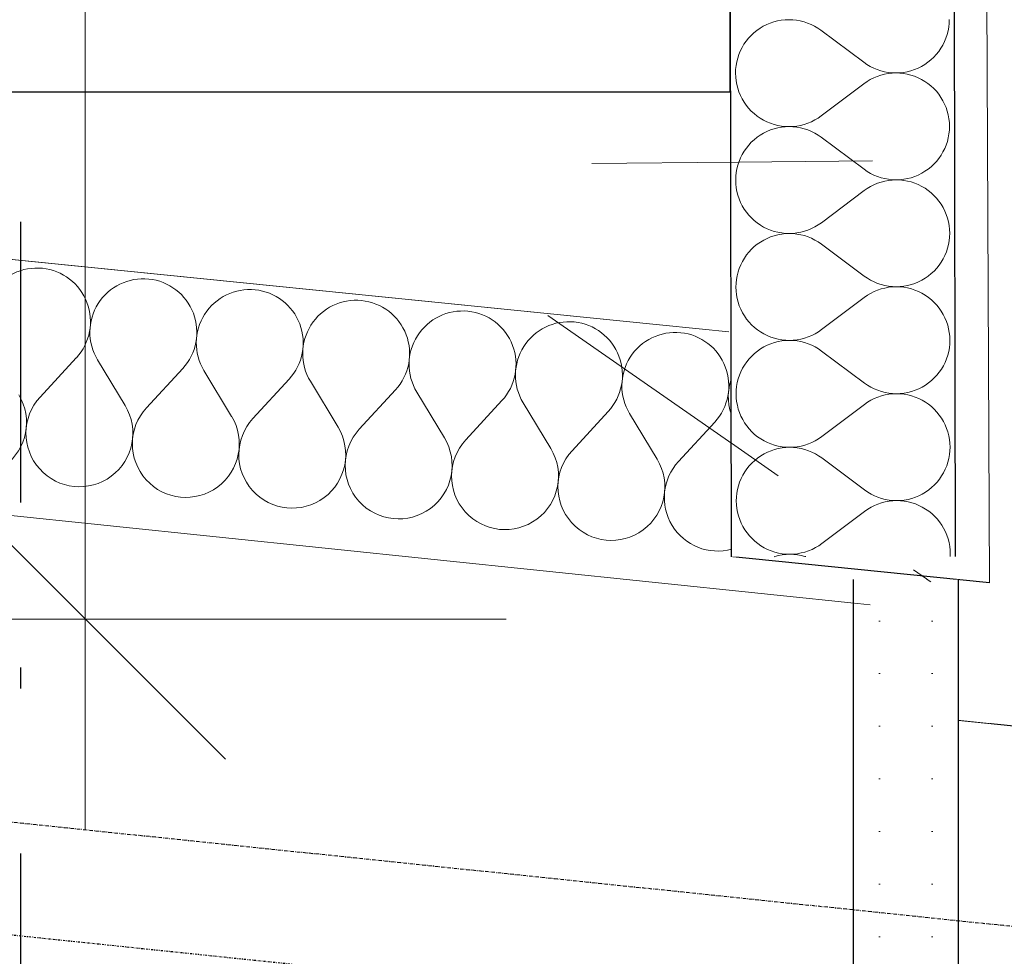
# Model space of a CAD drawing. Header units: millimetres. Extents: x -23738 to 4435, y -2716 to 20653.
# Tile 84 of 160: x -11638 to -10936, y 8799 to 9466. Entities that reach past the tile are written whole.
import ezdxf

# ---------------------------------------------------------------- set-up
doc = ezdxf.new("R2010")
doc.units = ezdxf.units.MM
doc.header["$MEASUREMENT"] = 0
for name, pattern in [('Wipeout_Contour', [1000, 0, -1000]), ('Čerchovaná', [450, 200, -117.5, 15, -117.5]), ('Čerchovaná M', [4.5, 2.5, -0.85, 0.3, -0.85]), ('Čerchovaná S', [3.5, 1.5, -0.85, 0.3, -0.85])]:
    doc.linetypes.add(name, pattern=pattern)
for name, color, linetype in [('9._POHLED ZÁPADNÍ_2_2D prvky - obecné', 7, 'Continuous'), ('9._POHLED ZÁPADNÍ_2_Konstrukce - krov', 7, 'Continuous'), ('9._POHLED ZÁPADNÍ_2_Konstrukce - nosné', 7, 'Continuous'), ('9._POHLED ZÁPADNÍ_2_Kóty - SP', 7, 'Continuous'), ('9._POHLED ZÁPADNÍ_2_Nové_Konstrukce - krov', 7, 'Continuous'), ('9._POHLED ZÁPADNÍ_2_Nové_Konstrukce - nosné', 7, 'Continuous'), ('9._POHLED ZÁPADNÍ_2_Nové_Výplně - Povrchové', 7, 'Continuous'), ('9._POHLED ZÁPADNÍ_2_Nové_Výplně – Řezové', 7, 'Continuous'), ('9._POHLED ZÁPADNÍ_2_Nové_VÝTAH VAR 1', 7, 'Continuous'), ('9._POHLED ZÁPADNÍ_2_Výplně - Povrchové', 7, 'Continuous'), ('9._POHLED ZÁPADNÍ_2_VÝTAH VAR 1', 7, 'Continuous')]:
    doc.layers.add(name, color=color, linetype=linetype)

# ---------------------------------------------------------------- blocks, each defined once
blk = doc.blocks.new('*X20', base_point=(-24533.14, -6254.22))
at = {"layer": '9._POHLED ZÁPADNÍ_2_Nové_Výplně – Řezové', "color": 21, "linetype": 'Continuous', "lineweight": 20, "true_color": 0xffaaaa}
for p, q in [((-11623.12, 9197.15), (-11597.32, 9225.18)), ((-11562.47, 9191.04), (-11582.16, 9223.65)), ((-11547.31, 9189.51), (-11521.51, 9217.53)), ((-11486.67, 9183.39), (-11506.35, 9216)), ((-11471.51, 9181.86), (-11445.71, 9209.89)), ((-11410.86, 9175.74), (-11430.54, 9208.36)), ((-11395.7, 9174.21), (-11369.9, 9202.24)), ((-11335.06, 9168.09), (-11354.74, 9200.71)), ((-11319.89, 9166.56), (-11294.09, 9194.59)), ((-11259.25, 9160.44), (-11278.93, 9193.06)), ((-11244.09, 9158.91), (-11218.29, 9186.94)), ((-11183.44, 9152.8), (-11203.13, 9185.41)), ((-11168.28, 9151.27), (-11142.48, 9179.29)), ((-11122.16, 9169.21), (-11127.32, 9177.76))]:
    blk.add_line(p, q, dxfattribs=at)
for centre, start, end in [((-11625.34, 9250.98), 84.23896, 211.10886), ((-11625.34, 9250.98), 317.36907, 84.23896), ((-11549.54, 9243.33), 84.23896, 211.10886), ((-11549.54, 9243.33), 317.36907, 84.23896), ((-11473.73, 9235.69), 84.23896, 211.10886), ((-11473.73, 9235.69), 317.36907, 84.23896), ((-11397.93, 9228.04), 84.23896, 211.10886), ((-11397.93, 9228.04), 317.36907, 84.23896), ((-11322.12, 9220.39), 84.23896, 211.10886), ((-11322.12, 9220.39), 317.36907, 84.23896), ((-11246.32, 9212.74), 84.23896, 211.10886), ((-11246.32, 9212.74), 317.36907, 84.23896), ((-11170.51, 9205.09), 84.23896, 211.10886), ((-11170.51, 9205.09), 317.36907, 84.23896), ((-11094.7, 9197.45), 124.22283, 211.10886), ((-11670.9, 9179), 137.36907, 31.10886), ((-11595.09, 9171.35), 137.36907, 31.10886), ((-11519.28, 9163.71), 137.36907, 31.10886), ((-11443.48, 9156.06), 137.36907, 31.10886), ((-11367.67, 9148.41), 137.36907, 31.10886), ((-11291.87, 9140.76), 137.36907, 31.10886), ((-11216.06, 9133.11), 137.36907, 31.10886), ((-11140.26, 9125.47), 137.36907, 285.1813)]:
    blk.add_arc(centre, 38.1, start, end, dxfattribs=at)
blk = doc.blocks.new('*X21', base_point=(-24533.14, -6254.22))
at = {"layer": '9._POHLED ZÁPADNÍ_2_Nové_Výplně – Řezové', "color": 21, "linetype": 'Continuous', "lineweight": 20, "true_color": 0xffaaaa}
for p, q in [((-11100.31, 9464.51), (-11102.89, 9463.65)), ((-11097.67, 9465.19), (-11100.31, 9464.51)), ((-11095, 9465.68), (-11097.67, 9465.19)), ((-11092.29, 9465.97), (-11095, 9465.68)), ((-11089.57, 9466.07), (-11092.29, 9465.97)), ((-11086.85, 9465.98), (-11089.57, 9466.07)), ((-11084.15, 9465.69), (-11086.85, 9465.98)), ((-11081.47, 9465.21), (-11084.15, 9465.69)), ((-11078.83, 9464.54), (-11081.47, 9465.21)), ((-11076.25, 9463.68), (-11078.83, 9464.54)), ((-10975.4, 9463.55), (-10975.31, 9466.27)), ((-11112.4, 9458.44), (-11114.52, 9456.73)), ((-11110.17, 9459.99), (-11112.4, 9458.44)), ((-11107.83, 9461.39), (-11110.17, 9459.99)), ((-11105.4, 9462.61), (-11107.83, 9461.39)), ((-11102.89, 9463.65), (-11105.4, 9462.61)), ((-11073.74, 9462.64), (-11076.25, 9463.68)), ((-11071.3, 9461.43), (-11073.74, 9462.64)), ((-11068.96, 9460.04), (-11071.3, 9461.43)), ((-11066.73, 9458.49), (-11068.96, 9460.04)), ((-11036.21, 9435.69), (-11066.73, 9458.49)), ((-10976.84, 9455.53), (-10976.17, 9458.17)), ((-10976.17, 9458.17), (-10975.69, 9460.85)), ((-10975.69, 9460.85), (-10975.4, 9463.55)), ((-11120.06, 9450.76), (-11121.61, 9448.52)), ((-11118.36, 9452.88), (-11120.06, 9450.76)), ((-11116.51, 9454.87), (-11118.36, 9452.88)), ((-11114.52, 9456.73), (-11116.51, 9454.87)), ((-10979.94, 9448), (-10978.73, 9450.44)), ((-10978.73, 9450.44), (-10977.69, 9452.95)), ((-10977.69, 9452.95), (-10976.84, 9455.53)), ((-11124.21, 9443.74), (-11125.24, 9441.23)), ((-11122.99, 9446.18), (-11124.21, 9443.74)), ((-11121.61, 9448.52), (-11122.99, 9446.18)), ((-10984.58, 9441.3), (-10982.87, 9443.42)), ((-10982.87, 9443.42), (-10981.33, 9445.66)), ((-10981.33, 9445.66), (-10979.94, 9448)), ((-11126.77, 9436.01), (-11127.25, 9433.33)), ((-11126.1, 9438.65), (-11126.77, 9436.01)), ((-11125.24, 9441.23), (-11126.1, 9438.65)), ((-10990.53, 9435.74), (-10988.42, 9437.45)), ((-10988.42, 9437.45), (-10986.43, 9439.31)), ((-10986.43, 9439.31), (-10984.58, 9441.3)), ((-11127.53, 9430.63), (-11127.62, 9427.91)), ((-11127.25, 9433.33), (-11127.53, 9430.63)), ((-11036.21, 9435.69), (-11033.97, 9434.14)), ((-11033.97, 9434.14), (-11031.63, 9432.75)), ((-11031.63, 9432.75), (-11029.2, 9431.54)), ((-11029.2, 9431.54), (-11026.68, 9430.5)), ((-11026.68, 9430.5), (-11024.1, 9429.64)), ((-11024.1, 9429.64), (-11021.46, 9428.97)), ((-11021.46, 9428.97), (-11018.79, 9428.49)), ((-11007.94, 9428.5), (-11005.26, 9428.99)), ((-11005.26, 9428.99), (-11002.63, 9429.67)), ((-11002.63, 9429.67), (-11000.05, 9430.53)), ((-11000.05, 9430.53), (-10997.54, 9431.57)), ((-10997.54, 9431.57), (-10995.1, 9432.79)), ((-10995.1, 9432.79), (-10992.77, 9434.19)), ((-10992.77, 9434.19), (-10990.53, 9435.74)), ((-11127.62, 9427.91), (-11127.52, 9425.19)), ((-11127.52, 9425.19), (-11127.23, 9422.48)), ((-11127.23, 9422.48), (-11126.74, 9419.81)), ((-11033.95, 9422.01), (-11036.18, 9420.45)), ((-11031.62, 9423.4), (-11033.95, 9422.01)), ((-11029.19, 9424.63), (-11031.62, 9423.4)), ((-11026.68, 9425.67), (-11029.19, 9424.63)), ((-11024.1, 9426.54), (-11026.68, 9425.67)), ((-11021.46, 9427.22), (-11024.1, 9426.54)), ((-11018.79, 9427.71), (-11021.46, 9427.22)), ((-11018.79, 9428.49), (-11016.08, 9428.2)), ((-11016.08, 9428.01), (-11018.79, 9427.71)), ((-11016.08, 9428.2), (-11013.36, 9428.11)), ((-11013.36, 9428.11), (-11016.08, 9428.01)), ((-11013.36, 9428.11), (-11010.64, 9428.21)), ((-11010.64, 9428.02), (-11013.36, 9428.11)), ((-11010.64, 9428.21), (-11007.94, 9428.5)), ((-11007.94, 9427.74), (-11010.64, 9428.02)), ((-11005.26, 9427.26), (-11007.94, 9427.74)), ((-11002.62, 9426.59), (-11005.26, 9427.26)), ((-11000.04, 9425.74), (-11002.62, 9426.59)), ((-10997.52, 9424.7), (-11000.04, 9425.74)), ((-10995.09, 9423.49), (-10997.52, 9424.7)), ((-10992.74, 9422.11), (-10995.09, 9423.49)), ((-10990.51, 9420.56), (-10992.74, 9422.11)), ((-11126.74, 9419.81), (-11126.06, 9417.17)), ((-11126.06, 9417.17), (-11125.2, 9414.59)), ((-11036.18, 9420.45), (-11066.62, 9397.54)), ((-10988.38, 9418.86), (-10990.51, 9420.56)), ((-10986.39, 9417.01), (-10988.38, 9418.86)), ((-10984.53, 9415.02), (-10986.39, 9417.01)), ((-10982.82, 9412.91), (-10984.53, 9415.02)), ((-11125.2, 9414.59), (-11124.15, 9412.08)), ((-11124.15, 9412.08), (-11122.93, 9409.65)), ((-11122.93, 9409.65), (-11121.54, 9407.31)), ((-10981.26, 9410.67), (-10982.82, 9412.91)), ((-10979.87, 9408.34), (-10981.26, 9410.67)), ((-10978.65, 9405.91), (-10979.87, 9408.34)), ((-11121.54, 9407.31), (-11119.98, 9405.08)), ((-11119.98, 9405.08), (-11118.27, 9402.97)), ((-11118.27, 9402.97), (-11116.41, 9400.98)), ((-11116.41, 9400.98), (-11114.41, 9399.13)), ((-10977.6, 9403.4), (-10978.65, 9405.91)), ((-10976.74, 9400.82), (-10977.6, 9403.4)), ((-10976.06, 9398.18), (-10976.74, 9400.82)), ((-11114.41, 9399.13), (-11112.29, 9397.43)), ((-11112.29, 9397.43), (-11110.05, 9395.88)), ((-11110.05, 9395.88), (-11107.71, 9394.5)), ((-11107.71, 9394.5), (-11105.28, 9393.29)), ((-11073.61, 9393.36), (-11071.18, 9394.59)), ((-11071.18, 9394.59), (-11068.85, 9395.98)), ((-11068.85, 9395.98), (-11066.62, 9397.54)), ((-10975.57, 9395.51), (-10976.06, 9398.18)), ((-10975.28, 9392.8), (-10975.57, 9395.51)), ((-11105.28, 9393.29), (-11102.76, 9392.25)), ((-11102.75, 9387.46), (-11105.26, 9386.42)), ((-11102.76, 9392.25), (-11100.18, 9391.4)), ((-11100.17, 9388.32), (-11102.75, 9387.46)), ((-11100.18, 9391.4), (-11097.54, 9390.73)), ((-11097.54, 9389), (-11100.17, 9388.32)), ((-11097.54, 9390.73), (-11094.86, 9390.25)), ((-11094.86, 9389.49), (-11097.54, 9389)), ((-11094.86, 9390.25), (-11092.16, 9389.97)), ((-11092.16, 9389.78), (-11094.86, 9389.49)), ((-11092.16, 9389.97), (-11089.44, 9389.88)), ((-11089.44, 9389.88), (-11092.16, 9389.78)), ((-11089.44, 9389.88), (-11086.72, 9389.98)), ((-11086.72, 9389.79), (-11089.44, 9389.88)), ((-11086.72, 9389.98), (-11084.01, 9390.28)), ((-11084.01, 9389.5), (-11086.72, 9389.79)), ((-11084.01, 9390.28), (-11081.34, 9390.77)), ((-11081.33, 9389.02), (-11084.01, 9389.5)), ((-11081.34, 9390.77), (-11078.7, 9391.45)), ((-11078.7, 9388.35), (-11081.33, 9389.02)), ((-11078.7, 9391.45), (-11076.12, 9392.32)), ((-11076.12, 9387.49), (-11078.7, 9388.35)), ((-11076.12, 9392.32), (-11073.61, 9393.36)), ((-11073.6, 9386.45), (-11076.12, 9387.49)), ((-10975.55, 9384.66), (-10975.27, 9387.36)), ((-10975.18, 9390.08), (-10975.28, 9392.8)), ((-10975.27, 9387.36), (-10975.18, 9390.08)), ((-11114.38, 9380.54), (-11116.37, 9378.68)), ((-11112.27, 9382.25), (-11114.38, 9380.54)), ((-11110.03, 9383.8), (-11112.27, 9382.25)), ((-11107.7, 9385.2), (-11110.03, 9383.8)), ((-11105.26, 9386.42), (-11107.7, 9385.2)), ((-11071.17, 9385.24), (-11073.6, 9386.45)), ((-11068.83, 9383.85), (-11071.17, 9385.24)), ((-11066.59, 9382.3), (-11068.83, 9383.85)), ((-11036.07, 9359.5), (-11066.59, 9382.3)), ((-10976.7, 9379.34), (-10976.03, 9381.98)), ((-10976.03, 9381.98), (-10975.55, 9384.66)), ((-11119.92, 9374.57), (-11121.47, 9372.33)), ((-11118.22, 9376.69), (-11119.92, 9374.57)), ((-11116.37, 9378.68), (-11118.22, 9376.69)), ((-10979.81, 9371.81), (-10978.59, 9374.24)), ((-10978.59, 9374.24), (-10977.56, 9376.76)), ((-10977.56, 9376.76), (-10976.7, 9379.34)), ((-11124.07, 9367.55), (-11125.11, 9365.04)), ((-11122.86, 9369.99), (-11124.07, 9367.55)), ((-11121.47, 9372.33), (-11122.86, 9369.99)), ((-10984.44, 9365.11), (-10982.74, 9367.23)), ((-10982.74, 9367.23), (-10981.19, 9369.47)), ((-10981.19, 9369.47), (-10979.81, 9371.81)), ((-11126.63, 9359.82), (-11127.11, 9357.14)), ((-11125.96, 9362.46), (-11126.63, 9359.82)), ((-11125.11, 9365.04), (-11125.96, 9362.46)), ((-11036.07, 9359.5), (-11033.84, 9357.95)), ((-10992.63, 9358), (-10990.4, 9359.55)), ((-10990.4, 9359.55), (-10988.28, 9361.26)), ((-10988.28, 9361.26), (-10986.29, 9363.12)), ((-10986.29, 9363.12), (-10984.44, 9365.11)), ((-11127.4, 9354.44), (-11127.49, 9351.72)), ((-11127.49, 9351.72), (-11127.39, 9349)), ((-11127.11, 9357.14), (-11127.4, 9354.44)), ((-11033.84, 9357.95), (-11031.5, 9356.56)), ((-11031.5, 9356.56), (-11029.06, 9355.35)), ((-11029.06, 9355.35), (-11026.55, 9354.31)), ((-11026.55, 9354.31), (-11023.97, 9353.45)), ((-11023.97, 9353.45), (-11021.33, 9352.78)), ((-11021.33, 9352.78), (-11018.65, 9352.3)), ((-11018.65, 9352.3), (-11015.95, 9352.01)), ((-11015.95, 9351.82), (-11018.65, 9351.52)), ((-11015.95, 9352.01), (-11013.23, 9351.92)), ((-11013.23, 9351.92), (-11015.95, 9351.82)), ((-11013.23, 9351.92), (-11010.51, 9352.02)), ((-11010.51, 9351.83), (-11013.23, 9351.92)), ((-11010.51, 9352.02), (-11007.8, 9352.31)), ((-11007.8, 9351.54), (-11010.51, 9351.83)), ((-11007.8, 9352.31), (-11005.13, 9352.8)), ((-11005.13, 9352.8), (-11002.49, 9353.48)), ((-11002.49, 9353.48), (-10999.91, 9354.34)), ((-10999.91, 9354.34), (-10997.4, 9355.38)), ((-10997.4, 9355.38), (-10994.97, 9356.6)), ((-10994.97, 9356.6), (-10992.63, 9358)), ((-11127.39, 9349), (-11127.09, 9346.29)), ((-11127.09, 9346.29), (-11126.6, 9343.62)), ((-11033.82, 9345.82), (-11036.05, 9344.26)), ((-11031.48, 9347.21), (-11033.82, 9345.82)), ((-11029.05, 9348.44), (-11031.48, 9347.21)), ((-11026.54, 9349.48), (-11029.05, 9348.44)), ((-11023.96, 9350.35), (-11026.54, 9349.48)), ((-11021.33, 9351.03), (-11023.96, 9350.35)), ((-11018.65, 9351.52), (-11021.33, 9351.03)), ((-11005.12, 9351.07), (-11007.8, 9351.54)), ((-11002.49, 9350.4), (-11005.12, 9351.07)), ((-10999.9, 9349.55), (-11002.49, 9350.4)), ((-10997.39, 9348.51), (-10999.9, 9349.55)), ((-10994.95, 9347.3), (-10997.39, 9348.51)), ((-10992.61, 9345.92), (-10994.95, 9347.3)), ((-10990.37, 9344.37), (-10992.61, 9345.92)), ((-11126.6, 9343.62), (-11125.93, 9340.98)), ((-11125.93, 9340.98), (-11125.06, 9338.4)), ((-11125.06, 9338.4), (-11124.02, 9335.89)), ((-11036.05, 9344.26), (-11066.48, 9321.35)), ((-10988.25, 9342.67), (-10990.37, 9344.37)), ((-10986.25, 9340.82), (-10988.25, 9342.67)), ((-10984.4, 9338.83), (-10986.25, 9340.82)), ((-10982.69, 9336.72), (-10984.4, 9338.83)), ((-11124.02, 9335.89), (-11122.79, 9333.46)), ((-11122.79, 9333.46), (-11121.4, 9331.12)), ((-11121.4, 9331.12), (-11119.84, 9328.89)), ((-10981.13, 9334.48), (-10982.69, 9336.72)), ((-10979.74, 9332.15), (-10981.13, 9334.48)), ((-10978.51, 9329.72), (-10979.74, 9332.15)), ((-11119.84, 9328.89), (-11118.13, 9326.78)), ((-11118.13, 9326.78), (-11116.27, 9324.79)), ((-11116.27, 9324.79), (-11114.28, 9322.94)), ((-10977.47, 9327.21), (-10978.51, 9329.72)), ((-10976.6, 9324.63), (-10977.47, 9327.21)), ((-10975.93, 9321.99), (-10976.6, 9324.63)), ((-11114.28, 9322.94), (-11112.16, 9321.24)), ((-11112.16, 9321.24), (-11109.92, 9319.69)), ((-11109.92, 9319.69), (-11107.58, 9318.31)), ((-11107.58, 9318.31), (-11105.14, 9317.1)), ((-11105.14, 9317.1), (-11102.63, 9316.06)), ((-11075.99, 9316.13), (-11073.48, 9317.17)), ((-11073.48, 9317.17), (-11071.05, 9318.4)), ((-11071.05, 9318.4), (-11068.71, 9319.79)), ((-11068.71, 9319.79), (-11066.48, 9321.35)), ((-10975.44, 9319.32), (-10975.93, 9321.99)), ((-10975.14, 9316.61), (-10975.44, 9319.32)), ((-10975.04, 9313.89), (-10975.14, 9316.61)), ((-11105.13, 9310.23), (-11107.56, 9309.01)), ((-11102.62, 9311.27), (-11105.13, 9310.23)), ((-11102.63, 9316.06), (-11100.04, 9315.21)), ((-11100.04, 9312.13), (-11102.62, 9311.27)), ((-11100.04, 9315.21), (-11097.4, 9314.54)), ((-11097.4, 9312.81), (-11100.04, 9312.13)), ((-11097.4, 9314.54), (-11094.73, 9314.06)), ((-11094.73, 9313.3), (-11097.4, 9312.81)), ((-11094.73, 9314.06), (-11092.02, 9313.78)), ((-11092.02, 9313.59), (-11094.73, 9313.3)), ((-11092.02, 9313.78), (-11089.3, 9313.69)), ((-11089.3, 9313.69), (-11092.02, 9313.59)), ((-11089.3, 9313.69), (-11086.58, 9313.79)), ((-11086.58, 9313.6), (-11089.3, 9313.69)), ((-11086.58, 9313.79), (-11083.88, 9314.09)), ((-11083.88, 9313.31), (-11086.58, 9313.6)), ((-11083.88, 9314.09), (-11081.2, 9314.58)), ((-11081.2, 9312.83), (-11083.88, 9313.31)), ((-11081.2, 9314.58), (-11078.57, 9315.26)), ((-11078.56, 9312.16), (-11081.2, 9312.83)), ((-11078.57, 9315.26), (-11075.99, 9316.13)), ((-11075.98, 9311.3), (-11078.56, 9312.16)), ((-11073.47, 9310.26), (-11075.98, 9311.3)), ((-11071.03, 9309.05), (-11073.47, 9310.26)), ((-10975.42, 9308.47), (-10975.13, 9311.17)), ((-10975.13, 9311.17), (-10975.04, 9313.89)), ((-11114.25, 9304.35), (-11116.24, 9302.49)), ((-11112.13, 9306.06), (-11114.25, 9304.35)), ((-11109.9, 9307.61), (-11112.13, 9306.06)), ((-11107.56, 9309.01), (-11109.9, 9307.61)), ((-11068.69, 9307.66), (-11071.03, 9309.05)), ((-11066.46, 9306.11), (-11068.69, 9307.66)), ((-11035.94, 9283.31), (-11066.46, 9306.11)), ((-10977.42, 9300.57), (-10976.57, 9303.15)), ((-10976.57, 9303.15), (-10975.9, 9305.79)), ((-10975.9, 9305.79), (-10975.42, 9308.47)), ((-11121.34, 9296.14), (-11122.72, 9293.8)), ((-11119.79, 9298.38), (-11121.34, 9296.14)), ((-11118.09, 9300.5), (-11119.79, 9298.38)), ((-11116.24, 9302.49), (-11118.09, 9300.5)), ((-10981.06, 9293.28), (-10979.67, 9295.62)), ((-10979.67, 9295.62), (-10978.46, 9298.05)), ((-10978.46, 9298.05), (-10977.42, 9300.57)), ((-11124.97, 9288.85), (-11125.83, 9286.27)), ((-11123.94, 9291.36), (-11124.97, 9288.85)), ((-11122.72, 9293.8), (-11123.94, 9291.36)), ((-10986.16, 9286.93), (-10984.31, 9288.92)), ((-10984.31, 9288.92), (-10982.6, 9291.04)), ((-10982.6, 9291.04), (-10981.06, 9293.28)), ((-11126.5, 9283.63), (-11126.98, 9280.95)), ((-11125.83, 9286.27), (-11126.5, 9283.63)), ((-11035.94, 9283.31), (-11033.7, 9281.76)), ((-11033.7, 9281.76), (-11031.36, 9280.37)), ((-10994.83, 9280.41), (-10992.5, 9281.8)), ((-10992.5, 9281.8), (-10990.26, 9283.36)), ((-10990.26, 9283.36), (-10988.15, 9285.07)), ((-10988.15, 9285.07), (-10986.16, 9286.93)), ((-11127.26, 9278.25), (-11127.35, 9275.53)), ((-11127.35, 9275.53), (-11127.25, 9272.81)), ((-11126.98, 9280.95), (-11127.26, 9278.25)), ((-11031.36, 9280.37), (-11028.93, 9279.16)), ((-11028.93, 9279.16), (-11026.41, 9278.12)), ((-11026.41, 9278.12), (-11023.83, 9277.26)), ((-11023.83, 9277.26), (-11021.19, 9276.59)), ((-11021.19, 9274.84), (-11023.83, 9274.16)), ((-11021.19, 9276.59), (-11018.52, 9276.11)), ((-11018.52, 9275.33), (-11021.19, 9274.84)), ((-11018.52, 9276.11), (-11015.81, 9275.82)), ((-11015.81, 9275.63), (-11018.52, 9275.33)), ((-11015.81, 9275.82), (-11013.09, 9275.73)), ((-11013.09, 9275.73), (-11015.81, 9275.63)), ((-11013.09, 9275.73), (-11010.37, 9275.83)), ((-11010.37, 9275.64), (-11013.09, 9275.73)), ((-11010.37, 9275.83), (-11007.67, 9276.12)), ((-11007.67, 9275.35), (-11010.37, 9275.64)), ((-11007.67, 9276.12), (-11004.99, 9276.61)), ((-11004.99, 9274.88), (-11007.67, 9275.35)), ((-11004.99, 9276.61), (-11002.36, 9277.29)), ((-11002.35, 9274.21), (-11004.99, 9274.88)), ((-11002.36, 9277.29), (-10999.78, 9278.15)), ((-10999.78, 9278.15), (-10997.27, 9279.19)), ((-10997.27, 9279.19), (-10994.83, 9280.41)), ((-11127.25, 9272.81), (-11126.96, 9270.1)), ((-11126.96, 9270.1), (-11126.47, 9267.43)), ((-11035.91, 9268.07), (-11066.35, 9245.16)), ((-11033.68, 9269.63), (-11035.91, 9268.07)), ((-11031.35, 9271.02), (-11033.68, 9269.63)), ((-11028.92, 9272.25), (-11031.35, 9271.02)), ((-11026.4, 9273.29), (-11028.92, 9272.25)), ((-11023.83, 9274.16), (-11026.4, 9273.29)), ((-10999.77, 9273.36), (-11002.35, 9274.21)), ((-10997.25, 9272.32), (-10999.77, 9273.36)), ((-10994.82, 9271.11), (-10997.25, 9272.32)), ((-10992.47, 9269.73), (-10994.82, 9271.11)), ((-10990.24, 9268.18), (-10992.47, 9269.73)), ((-10988.11, 9266.48), (-10990.24, 9268.18)), ((-11126.47, 9267.43), (-11125.79, 9264.79)), ((-11125.79, 9264.79), (-11124.93, 9262.21)), ((-11124.93, 9262.21), (-11123.88, 9259.7)), ((-10986.12, 9264.63), (-10988.11, 9266.48)), ((-10984.26, 9262.64), (-10986.12, 9264.63)), ((-10982.55, 9260.53), (-10984.26, 9262.64)), ((-10980.99, 9258.29), (-10982.55, 9260.53)), ((-11123.88, 9259.7), (-11122.66, 9257.27)), ((-11122.66, 9257.27), (-11121.27, 9254.93)), ((-11121.27, 9254.93), (-11119.71, 9252.7)), ((-10979.6, 9255.96), (-10980.99, 9258.29)), ((-10978.38, 9253.53), (-10979.6, 9255.96)), ((-10977.33, 9251.02), (-10978.38, 9253.53)), ((-11119.71, 9252.7), (-11118, 9250.59)), ((-11118, 9250.59), (-11116.14, 9248.6)), ((-11116.14, 9248.6), (-11114.14, 9246.75)), ((-11114.14, 9246.75), (-11112.02, 9245.05)), ((-10976.47, 9248.44), (-10977.33, 9251.02)), ((-10975.79, 9245.8), (-10976.47, 9248.44)), ((-11112.02, 9245.05), (-11109.78, 9243.5)), ((-11109.78, 9243.5), (-11107.44, 9242.12)), ((-11107.44, 9242.12), (-11105.01, 9240.91)), ((-11105.01, 9240.91), (-11102.49, 9239.87)), ((-11102.49, 9239.87), (-11099.91, 9239.02)), ((-11078.43, 9239.07), (-11075.85, 9239.94)), ((-11075.85, 9239.94), (-11073.34, 9240.98)), ((-11073.34, 9240.98), (-11070.91, 9242.21)), ((-11070.91, 9242.21), (-11068.58, 9243.6)), ((-11068.58, 9243.6), (-11066.35, 9245.16)), ((-10975.3, 9243.12), (-10975.79, 9245.8)), ((-10975.01, 9240.42), (-10975.3, 9243.12)), ((-10974.91, 9237.7), (-10975.01, 9240.42)), ((-11107.43, 9232.81), (-11109.76, 9231.42)), ((-11104.99, 9234.04), (-11107.43, 9232.81)), ((-11102.48, 9235.08), (-11104.99, 9234.04)), ((-11099.9, 9235.94), (-11102.48, 9235.08)), ((-11099.91, 9239.02), (-11097.27, 9238.35)), ((-11097.27, 9236.62), (-11099.9, 9235.94)), ((-11097.27, 9238.35), (-11094.59, 9237.87)), ((-11094.59, 9237.1), (-11097.27, 9236.62)), ((-11094.59, 9237.87), (-11091.89, 9237.59)), ((-11091.89, 9237.4), (-11094.59, 9237.1)), ((-11091.89, 9237.59), (-11089.17, 9237.5)), ((-11089.17, 9237.5), (-11091.89, 9237.4)), ((-11089.17, 9237.5), (-11086.45, 9237.6)), ((-11086.45, 9237.41), (-11089.17, 9237.5)), ((-11086.45, 9237.6), (-11083.74, 9237.9)), ((-11083.74, 9237.12), (-11086.45, 9237.41)), ((-11083.74, 9237.9), (-11081.07, 9238.39)), ((-11081.06, 9236.64), (-11083.74, 9237.12)), ((-11081.07, 9238.39), (-11078.43, 9239.07)), ((-11078.43, 9235.97), (-11081.06, 9236.64)), ((-11075.85, 9235.11), (-11078.43, 9235.97)), ((-11073.33, 9234.07), (-11075.85, 9235.11)), ((-11070.9, 9232.86), (-11073.33, 9234.07)), ((-11068.56, 9231.47), (-11070.9, 9232.86)), ((-10975.28, 9232.28), (-10975, 9234.98)), ((-10975, 9234.98), (-10974.91, 9237.7)), ((-11116.1, 9226.3), (-11117.95, 9224.31)), ((-11114.11, 9228.16), (-11116.1, 9226.3)), ((-11112, 9229.87), (-11114.11, 9228.16)), ((-11109.76, 9231.42), (-11112, 9229.87)), ((-11066.32, 9229.92), (-11068.56, 9231.47)), ((-11035.8, 9207.12), (-11066.32, 9229.92)), ((-10977.29, 9224.38), (-10976.43, 9226.96)), ((-10976.43, 9226.96), (-10975.76, 9229.6)), ((-10975.76, 9229.6), (-10975.28, 9232.28)), ((-11121.2, 9219.95), (-11122.59, 9217.61)), ((-11119.65, 9222.19), (-11121.2, 9219.95)), ((-11117.95, 9224.31), (-11119.65, 9222.19)), ((-10980.92, 9217.09), (-10979.54, 9219.43)), ((-10979.54, 9219.43), (-10978.32, 9221.86)), ((-10978.32, 9221.86), (-10977.29, 9224.38)), ((-11124.84, 9212.66), (-11125.69, 9210.08)), ((-11123.8, 9215.17), (-11124.84, 9212.66)), ((-11122.59, 9217.61), (-11123.8, 9215.17)), ((-10986.02, 9210.74), (-10984.17, 9212.73)), ((-10984.17, 9212.73), (-10982.47, 9214.85)), ((-10982.47, 9214.85), (-10980.92, 9217.09)), ((-11126.84, 9204.76), (-11127.13, 9202.06)), ((-11126.36, 9207.44), (-11126.84, 9204.76)), ((-11125.69, 9210.08), (-11126.36, 9207.44)), ((-11035.8, 9207.12), (-11033.57, 9205.57)), ((-11033.57, 9205.57), (-11031.23, 9204.18)), ((-10994.7, 9204.22), (-10992.36, 9205.61)), ((-10992.36, 9205.61), (-10990.13, 9207.17)), ((-10990.13, 9207.17), (-10988.01, 9208.88)), ((-10988.01, 9208.88), (-10986.02, 9210.74)), ((-11127.13, 9202.06), (-11127.22, 9199.34)), ((-11127.22, 9199.34), (-11127.12, 9196.62)), ((-11031.23, 9204.18), (-11028.79, 9202.97)), ((-11028.79, 9202.97), (-11026.28, 9201.93)), ((-11026.28, 9201.93), (-11023.7, 9201.07)), ((-11023.69, 9197.97), (-11026.27, 9197.1)), ((-11023.7, 9201.07), (-11021.06, 9200.4)), ((-11021.06, 9198.65), (-11023.69, 9197.97)), ((-11021.06, 9200.4), (-11018.38, 9199.92)), ((-11018.38, 9199.14), (-11021.06, 9198.65)), ((-11018.38, 9199.92), (-11015.68, 9199.63)), ((-11015.68, 9199.44), (-11018.38, 9199.14)), ((-11015.68, 9199.63), (-11012.96, 9199.54)), ((-11012.96, 9199.54), (-11015.68, 9199.44)), ((-11012.96, 9199.54), (-11010.24, 9199.64)), ((-11010.24, 9199.45), (-11012.96, 9199.54)), ((-11010.24, 9199.64), (-11007.53, 9199.93)), ((-11007.53, 9199.16), (-11010.24, 9199.45)), ((-11007.53, 9199.93), (-11004.86, 9200.42)), ((-11004.85, 9198.69), (-11007.53, 9199.16)), ((-11004.86, 9200.42), (-11002.22, 9201.1)), ((-11002.22, 9198.02), (-11004.85, 9198.69)), ((-11002.22, 9201.1), (-10999.64, 9201.96)), ((-10999.63, 9197.17), (-11002.22, 9198.02)), ((-10999.64, 9201.96), (-10997.13, 9203)), ((-10997.13, 9203), (-10994.7, 9204.22)), ((-11127.12, 9196.62), (-11126.82, 9193.91)), ((-11126.82, 9193.91), (-11126.33, 9191.24)), ((-11126.33, 9191.24), (-11125.66, 9188.6)), ((-11035.78, 9191.88), (-11066.21, 9168.97)), ((-11033.55, 9193.44), (-11035.78, 9191.88)), ((-11031.21, 9194.83), (-11033.55, 9193.44)), ((-11028.78, 9196.06), (-11031.21, 9194.83)), ((-11026.27, 9197.1), (-11028.78, 9196.06)), ((-10997.12, 9196.13), (-10999.63, 9197.17)), ((-10994.68, 9194.92), (-10997.12, 9196.13)), ((-10992.34, 9193.54), (-10994.68, 9194.92)), ((-10990.1, 9191.99), (-10992.34, 9193.54)), ((-10987.98, 9190.29), (-10990.1, 9191.99)), ((-11125.66, 9188.6), (-11124.79, 9186.02)), ((-11124.79, 9186.02), (-11123.75, 9183.51)), ((-11123.75, 9183.51), (-11122.52, 9181.08)), ((-10985.98, 9188.44), (-10987.98, 9190.29)), ((-10984.13, 9186.45), (-10985.98, 9188.44)), ((-10982.42, 9184.34), (-10984.13, 9186.45)), ((-10980.86, 9182.1), (-10982.42, 9184.34)), ((-11122.52, 9181.08), (-11121.13, 9178.74)), ((-11121.13, 9178.74), (-11119.57, 9176.51)), ((-11119.57, 9176.51), (-11117.86, 9174.4)), ((-10979.47, 9179.77), (-10980.86, 9182.1)), ((-10978.24, 9177.34), (-10979.47, 9179.77)), ((-10977.2, 9174.83), (-10978.24, 9177.34)), ((-11117.86, 9174.4), (-11116, 9172.41)), ((-11116, 9172.41), (-11114.01, 9170.56)), ((-11114.01, 9170.56), (-11111.89, 9168.86)), ((-10976.33, 9172.25), (-10977.2, 9174.83)), ((-10975.66, 9169.61), (-10976.33, 9172.25)), ((-10975.17, 9166.93), (-10975.66, 9169.61)), ((-11111.89, 9168.86), (-11109.65, 9167.31)), ((-11109.65, 9167.31), (-11107.31, 9165.93)), ((-11107.31, 9165.93), (-11104.87, 9164.72)), ((-11104.87, 9164.72), (-11102.36, 9163.68)), ((-11102.36, 9163.68), (-11099.77, 9162.83)), ((-11099.77, 9162.83), (-11097.13, 9162.16)), ((-11080.93, 9162.2), (-11078.3, 9162.88)), ((-11078.3, 9162.88), (-11075.72, 9163.74)), ((-11075.72, 9163.74), (-11073.21, 9164.79)), ((-11073.21, 9164.79), (-11070.78, 9166.02)), ((-11070.78, 9166.02), (-11068.44, 9167.41)), ((-11068.44, 9167.41), (-11066.21, 9168.97)), ((-10974.87, 9164.23), (-10975.17, 9166.93)), ((-10974.77, 9161.51), (-10974.87, 9164.23)), ((-11109.63, 9155.23), (-11111.86, 9153.68)), ((-11107.29, 9156.62), (-11109.63, 9155.23)), ((-11104.86, 9157.85), (-11107.29, 9156.62)), ((-11102.35, 9158.89), (-11104.86, 9157.85)), ((-11099.77, 9159.75), (-11102.35, 9158.89)), ((-11097.13, 9160.43), (-11099.77, 9159.75)), ((-11097.13, 9162.16), (-11094.46, 9161.68)), ((-11094.45, 9160.91), (-11097.13, 9160.43)), ((-11094.46, 9161.68), (-11091.75, 9161.4)), ((-11091.75, 9161.21), (-11094.45, 9160.91)), ((-11091.75, 9161.4), (-11089.03, 9161.31)), ((-11089.03, 9161.31), (-11091.75, 9161.21)), ((-11089.03, 9161.31), (-11086.31, 9161.41)), ((-11086.31, 9161.21), (-11089.03, 9161.31)), ((-11086.31, 9161.41), (-11083.61, 9161.71)), ((-11083.61, 9160.93), (-11086.31, 9161.21)), ((-11083.61, 9161.71), (-11080.93, 9162.2)), ((-11080.93, 9160.45), (-11083.61, 9160.93)), ((-11078.29, 9159.78), (-11080.93, 9160.45)), ((-11075.71, 9158.92), (-11078.29, 9159.78)), ((-11073.2, 9157.88), (-11075.71, 9158.92)), ((-11070.76, 9156.67), (-11073.2, 9157.88)), ((-11068.42, 9155.28), (-11070.76, 9156.67)), ((-11066.19, 9153.73), (-11068.42, 9155.28)), ((-10975.63, 9153.41), (-10975.15, 9156.09)), ((-10975.15, 9156.09), (-10974.86, 9158.79)), ((-10974.86, 9158.79), (-10974.77, 9161.51)), ((-11115.97, 9150.11), (-11117.82, 9148.12)), ((-11113.98, 9151.97), (-11115.97, 9150.11)), ((-11111.86, 9153.68), (-11113.98, 9151.97)), ((-11035.67, 9130.93), (-11066.19, 9153.73)), ((-10977.15, 9148.19), (-10976.3, 9150.77)), ((-10976.3, 9150.77), (-10975.63, 9153.41)), ((-11122.45, 9141.42), (-11123.67, 9138.98)), ((-11121.07, 9143.76), (-11122.45, 9141.42)), ((-11119.52, 9146), (-11121.07, 9143.76)), ((-11117.82, 9148.12), (-11119.52, 9146)), ((-10980.79, 9140.9), (-10979.4, 9143.24)), ((-10979.4, 9143.24), (-10978.19, 9145.67)), ((-10978.19, 9145.67), (-10977.15, 9148.19)), ((-11124.7, 9136.47), (-11125.56, 9133.89)), ((-11123.67, 9138.98), (-11124.7, 9136.47)), ((-10987.88, 9132.69), (-10985.89, 9134.55)), ((-10985.89, 9134.55), (-10984.04, 9136.54)), ((-10984.04, 9136.54), (-10982.33, 9138.66)), ((-10982.33, 9138.66), (-10980.79, 9140.9)), ((-11126.71, 9128.57), (-11126.99, 9125.87)), ((-11126.23, 9131.25), (-11126.71, 9128.57)), ((-11125.56, 9133.89), (-11126.23, 9131.25)), ((-11035.67, 9130.93), (-11033.43, 9129.38)), ((-11033.43, 9129.38), (-11031.09, 9127.99)), ((-11031.09, 9127.99), (-11028.66, 9126.78)), ((-10997, 9126.81), (-10994.56, 9128.03)), ((-10994.56, 9128.03), (-10992.23, 9129.42)), ((-10992.23, 9129.42), (-10989.99, 9130.98)), ((-10989.99, 9130.98), (-10987.88, 9132.69)), ((-11126.99, 9125.87), (-11127.08, 9123.15)), ((-11127.08, 9123.15), (-11126.98, 9120.43)), ((-11126.98, 9120.43), (-11126.69, 9117.72)), ((-11028.66, 9126.78), (-11026.14, 9125.74)), ((-11026.13, 9120.91), (-11028.65, 9119.87)), ((-11026.14, 9125.74), (-11023.56, 9124.88)), ((-11023.56, 9121.78), (-11026.13, 9120.91)), ((-11023.56, 9124.88), (-11020.92, 9124.21)), ((-11020.92, 9122.46), (-11023.56, 9121.78)), ((-11020.92, 9124.21), (-11018.25, 9123.73)), ((-11018.25, 9122.95), (-11020.92, 9122.46)), ((-11018.25, 9123.73), (-11015.54, 9123.44)), ((-11015.54, 9123.24), (-11018.25, 9122.95)), ((-11015.54, 9123.44), (-11012.82, 9123.35)), ((-11012.82, 9123.35), (-11015.54, 9123.24)), ((-11012.82, 9123.35), (-11010.1, 9123.45)), ((-11010.1, 9123.26), (-11012.82, 9123.35)), ((-11010.1, 9123.45), (-11007.4, 9123.74)), ((-11007.4, 9122.97), (-11010.1, 9123.26)), ((-11007.4, 9123.74), (-11004.72, 9124.23)), ((-11004.72, 9122.5), (-11007.4, 9122.97)), ((-11004.72, 9124.23), (-11002.09, 9124.91)), ((-11002.08, 9121.83), (-11004.72, 9122.5)), ((-11002.09, 9124.91), (-10999.51, 9125.77)), ((-10999.5, 9120.98), (-11002.08, 9121.83)), ((-10999.51, 9125.77), (-10997, 9126.81)), ((-10996.98, 9119.94), (-10999.5, 9120.98)), ((-11126.69, 9117.72), (-11126.2, 9115.05)), ((-11126.2, 9115.05), (-11125.52, 9112.41)), ((-11035.64, 9115.69), (-11066.08, 9092.78)), ((-11033.41, 9117.25), (-11035.64, 9115.69)), ((-11031.08, 9118.64), (-11033.41, 9117.25)), ((-11028.65, 9119.87), (-11031.08, 9118.64)), ((-10994.55, 9118.73), (-10996.98, 9119.94)), ((-10992.2, 9117.35), (-10994.55, 9118.73)), ((-10989.97, 9115.8), (-10992.2, 9117.35)), ((-10987.84, 9114.1), (-10989.97, 9115.8)), ((-10985.85, 9112.25), (-10987.84, 9114.1)), ((-11125.52, 9112.41), (-11124.66, 9109.83)), ((-11124.66, 9109.83), (-11123.61, 9107.32)), ((-11123.61, 9107.32), (-11122.39, 9104.89)), ((-10983.99, 9110.26), (-10985.85, 9112.25)), ((-10982.28, 9108.15), (-10983.99, 9110.26)), ((-10980.72, 9105.91), (-10982.28, 9108.15)), ((-11122.39, 9104.89), (-11120.99, 9102.55)), ((-11120.99, 9102.55), (-11119.44, 9100.32)), ((-11119.44, 9100.32), (-11117.73, 9098.21)), ((-10979.33, 9103.58), (-10980.72, 9105.91)), ((-10978.11, 9101.15), (-10979.33, 9103.58)), ((-10977.06, 9098.63), (-10978.11, 9101.15)), ((-11117.73, 9098.21), (-11115.87, 9096.22)), ((-11115.87, 9096.22), (-11113.87, 9094.37)), ((-11113.87, 9094.37), (-11111.75, 9092.67)), ((-11111.75, 9092.67), (-11109.51, 9091.12)), ((-11068.31, 9091.22), (-11066.08, 9092.78)), ((-10976.2, 9096.06), (-10977.06, 9098.63)), ((-10975.52, 9093.42), (-10976.2, 9096.06)), ((-10975.03, 9090.74), (-10975.52, 9093.42)), ((-11109.51, 9091.12), (-11107.17, 9089.74)), ((-11107.17, 9089.74), (-11104.74, 9088.53)), ((-11104.74, 9088.53), (-11102.22, 9087.49)), ((-11102.22, 9087.49), (-11099.64, 9086.64)), ((-11099.64, 9086.64), (-11097, 9085.97)), ((-11097, 9085.97), (-11094.32, 9085.49)), ((-11094.32, 9085.49), (-11091.62, 9085.21)), ((-11091.62, 9085.21), (-11088.9, 9085.12)), ((-11088.9, 9085.12), (-11091.62, 9085.02)), ((-11088.9, 9085.12), (-11086.18, 9085.22)), ((-11086.18, 9085.02), (-11088.9, 9085.12)), ((-11086.18, 9085.22), (-11083.47, 9085.52)), ((-11083.47, 9085.52), (-11080.8, 9086.01)), ((-11080.8, 9086.01), (-11078.16, 9086.69)), ((-11078.16, 9086.69), (-11075.58, 9087.55)), ((-11075.58, 9087.55), (-11073.07, 9088.6)), ((-11073.07, 9088.6), (-11070.64, 9089.83)), ((-11070.64, 9089.83), (-11068.31, 9091.22)), ((-10974.74, 9088.04), (-10975.03, 9090.74)), ((-10974.64, 9085.32), (-10974.74, 9088.04)), ((-10974.69, 9083.59), (-10974.64, 9085.32)), ((-11099.63, 9083.56), (-11100.21, 9083.37)), ((-11097, 9084.24), (-11099.63, 9083.56)), ((-11094.32, 9084.72), (-11097, 9084.24)), ((-11091.62, 9085.02), (-11094.32, 9084.72)), ((-11083.47, 9084.74), (-11086.18, 9085.02)), ((-11080.79, 9084.26), (-11083.47, 9084.74)), ((-11078.16, 9083.59), (-11080.79, 9084.26)), ((-11077.63, 9083.41), (-11078.16, 9083.59))]:
    blk.add_line(p, q, dxfattribs=at)

msp = doc.modelspace()

# ---------------------------------------------------------------- linework, layer by layer
at = {"layer": '9._POHLED ZÁPADNÍ_2_Nové_VÝTAH VAR 1', "color": 1, "linetype": 'Continuous', "lineweight": 25}
for p, q in [((-11131.41, 9414.66), (-11131.41, 11544.66)), ((-12842.41, 9414.66), (-11131.41, 9414.66))]:
    msp.add_line(p, q, dxfattribs=at)

# ---------------------------------------------------------------- next in the draw order: wipeouts: each hides what was drawn before it
at = {"color": 254, "linetype": 'Wipeout_Contour', "lineweight": 0, "ltscale": 72283.801497}
msp.add_wipeout([(-11148.1, 18830.25), (-11130.82, 9083.32), (-10970.82, 9083.6), (-10988.08, 18817.53)], dxfattribs=at).dxf.layer = '9._POHLED ZÁPADNÍ_2_Nové_Výplně - Povrchové'

# ---------------------------------------------------------------- next in the draw order: linework, layer by layer
at = {"layer": '9._POHLED ZÁPADNÍ_2_Nové_Konstrukce - nosné', "color": 1, "linetype": 'Continuous', "lineweight": 25, "flags": 128}
for points in [[(-11148.1, 18830.25), (-11130.82, 9083.32)], [(-10970.82, 9083.6), (-10988.08, 18817.53)]]:
    msp.add_lwpolyline(points, dxfattribs=at)

# ---------------------------------------------------------------- next in the draw order: wipeouts: each hides what was drawn before it
at = {"color": 254, "linetype": 'Wipeout_Contour', "lineweight": 0, "ltscale": 60244.559125}
msp.add_wipeout([(-12642.62, 9234.92), (-11148.39, 9084.17), (-11132.33, 9243.36), (-12626.56, 9394.11)], dxfattribs=at).dxf.layer = '9._POHLED ZÁPADNÍ_2_Nové_Výplně - Povrchové'
at = {"color": 254, "linetype": 'Wipeout_Contour', "lineweight": 0, "ltscale": 70593.958106}
msp.add_wipeout([(-10986.72, 18366), (-10946.64, 9038.96), (-10496.64, 9040.89), (-10536.56, 18330.21)], dxfattribs=at).dxf.layer = '9._POHLED ZÁPADNÍ_2_Výplně - Povrchové'

# ---------------------------------------------------------------- next in the draw order: linework, layer by layer
at = {"layer": '9._POHLED ZÁPADNÍ_2_Konstrukce - nosné', "color": 251, "linetype": 'Continuous', "lineweight": 20, "true_color": 0x6a6a6a, "flags": 128}
msp.add_lwpolyline([(-10988.66, 18817.58), (-10946.75, 9064.83)], dxfattribs=at)
at = {"layer": '9._POHLED ZÁPADNÍ_2_Nové_Konstrukce - nosné', "color": 1, "linetype": 'Continuous', "lineweight": 25, "flags": 128}
for points in [[(-11132.33, 9243.36), (-12626.56, 9394.11)], [(-12642.62, 9234.92), (-11148.39, 9084.17)]]:
    msp.add_lwpolyline(points, dxfattribs=at)

# ---------------------------------------------------------------- next in the draw order: wipeouts: each hides what was drawn before it
at = {"color": 254, "linetype": 'Wipeout_Contour', "lineweight": 0, "ltscale": 64672.322899}
msp.add_wipeout([(-10946.75, 9064.83), (-15713.33, 9547.8), (-15763.74, 9050.35), (-10944.59, 8562.05)], dxfattribs=at).dxf.layer = '9._POHLED ZÁPADNÍ_2_Nové_Výplně - Povrchové'

# ---------------------------------------------------------------- next in the draw order: linework, layer by layer
at = {"layer": '9._POHLED ZÁPADNÍ_2_Kóty - SP', "color": 154, "linetype": 'Continuous', "lineweight": 13}
for p, q in [((-11291.1, 9038.96), (-11778.6, 9038.96)), ((-11591.1, 8888.96), (-11591.1, 9038.96))]:
    msp.add_line(p, q, dxfattribs=at)
at = {"layer": '9._POHLED ZÁPADNÍ_2_Nové_Konstrukce - nosné', "color": 1, "linetype": 'Continuous', "lineweight": 25, "flags": 128}
msp.add_lwpolyline([(-10946.75, 9064.83), (-15713.33, 9547.8)], dxfattribs=at)

# ---------------------------------------------------------------- next in the draw order: wipeouts: each hides what was drawn before it
at = {"color": 254, "linetype": 'Wipeout_Contour', "lineweight": 0, "ltscale": 43667.683526}
msp.add_wipeout([(-11030, 8570.71), (-702.09, 7524.24), (-702.11, 7926.29), (-10989.67, 8968.67)], dxfattribs=at).dxf.layer = '9._POHLED ZÁPADNÍ_2_Nové_Výplně - Povrchové'

# ---------------------------------------------------------------- next in the draw order: linework, layer by layer
at = {"layer": '9._POHLED ZÁPADNÍ_2_Nové_Konstrukce - nosné', "color": 1, "linetype": 'Continuous', "lineweight": 25, "flags": 128}
msp.add_lwpolyline([(-702.11, 7926.29), (-10989.67, 8968.67)], dxfattribs=at)

# ---------------------------------------------------------------- next in the draw order: wipeouts: each hides what was drawn before it
at = {"color": 254, "linetype": 'Wipeout_Contour', "lineweight": 0, "ltscale": 74181.028328}
msp.add_wipeout([(-20313.53, 10008.83), (-11130.91, 9082.41), (-11114.85, 9241.6), (-20310.73, 10169.36)], dxfattribs=at).dxf.layer = '9._POHLED ZÁPADNÍ_2_Nové_Výplně – Řezové'

# ---------------------------------------------------------------- next in the draw order: linework, layer by layer
at = {"layer": '9._POHLED ZÁPADNÍ_2_Kóty - SP', "color": 154, "linetype": 'Continuous', "lineweight": 13}
for p, q in [((-11591.1, 9038.96), (-11591.1, 11357.99)), ((-11691.1, 9138.96), (-11491.1, 8938.96))]:
    msp.add_line(p, q, dxfattribs=at)
at = {"layer": '9._POHLED ZÁPADNÍ_2_Nové_Konstrukce - krov', "color": 1, "linetype": 'Čerchovaná', "lineweight": 25}
msp.add_line((-11637.06, 9321.92), (-11637.06, 4316.34), dxfattribs=at)

# ---------------------------------------------------------------- next in the draw order: block references
at = {"layer": '9._POHLED ZÁPADNÍ_2_VÝTAH VAR 1', "color": 9, "linetype": 'Continuous', "lineweight": 13}
msp.add_blockref('*X20', (-24533.14, -6254.22), dxfattribs=at)

# ---------------------------------------------------------------- next in the draw order: wipeouts: each hides what was drawn before it
at = {"color": 254, "linetype": 'Wipeout_Contour', "lineweight": 0, "ltscale": 56638.421186}
msp.add_wipeout([(-10968.8, 8743.59), (-10968.8, 9067.06), (-11043.8, 9067.06), (-11043.8, 8751.42)], dxfattribs=at).dxf.layer = '9._POHLED ZÁPADNÍ_2_Nové_Výplně – Řezové'

# ---------------------------------------------------------------- next in the draw order: hatches: boundary and pattern name
at = {"layer": '9._POHLED ZÁPADNÍ_2_Nové_Výplně – Řezové', "linetype": 'Continuous', "lineweight": 20, "true_color": 0xffaaaa}
h = msp.add_hatch(dxfattribs=at)
h.set_pattern_fill('Sádra_0002', color=21, style=0, pattern_type=2)
h.set_pattern_definition([(0, (0, -9e-13), (0, 37.5), [0, -37.5])])
h.paths.add_polyline_path([(-10968.8, 8743.59), (-10968.8, 9067.06), (-11043.8, 9067.06), (-11043.8, 8751.42)])

# ---------------------------------------------------------------- next in the draw order: linework, layer by layer
at = {"layer": '9._POHLED ZÁPADNÍ_2_Nové_Konstrukce - nosné', "color": 1, "linetype": 'Continuous', "lineweight": 25, "flags": 128}
for points in [[(-11043.8, 9067.06), (-11043.8, 8751.42)], [(-10968.8, 8743.59), (-10968.8, 9067.06)]]:
    msp.add_lwpolyline(points, dxfattribs=at)

# ---------------------------------------------------------------- next in the draw order: wipeouts: each hides what was drawn before it
at = {"color": 254, "linetype": 'Wipeout_Contour', "lineweight": 0, "ltscale": 72283.801497}
msp.add_wipeout([(-11148.1, 18830.25), (-11130.82, 9083.32), (-10970.82, 9083.6), (-10988.08, 18817.53)], dxfattribs=at).dxf.layer = '9._POHLED ZÁPADNÍ_2_Nové_Výplně – Řezové'

# ---------------------------------------------------------------- next in the draw order: linework, layer by layer
at = {"layer": '9._POHLED ZÁPADNÍ_2_2D prvky - obecné', "color": 7, "linetype": 'Continuous', "lineweight": 13}
msp.add_line((-20313.37, 10013.91), (-11031.81, 9049.12), dxfattribs=at)
at = {"layer": '9._POHLED ZÁPADNÍ_2_2D prvky - obecné', "color": 214, "linetype": 'Čerchovaná', "lineweight": 20}
msp.add_line((-4077.19, 4260.24), (-11329.33, 9302.42), dxfattribs=at)
at = {"layer": '9._POHLED ZÁPADNÍ_2_Konstrukce - krov', "color": 8, "linetype": 'Čerchovaná', "lineweight": 13}
msp.add_line((-11229.97, 9363.47), (-4116.65, 9438.42), dxfattribs=at)
at = {"layer": '9._POHLED ZÁPADNÍ_2_Nové_Konstrukce - krov', "color": 1, "linetype": 'Čerchovaná M', "lineweight": 25}
msp.add_line((-15660.97, 9312.86), (-478.6, 7731.13), dxfattribs=at)
at = {"layer": '9._POHLED ZÁPADNÍ_2_Nové_Konstrukce - krov', "color": 1, "linetype": 'Čerchovaná S', "lineweight": 25}
msp.add_line((-15669.26, 9233.29), (-486.89, 7651.56), dxfattribs=at)
at = {"layer": '9._POHLED ZÁPADNÍ_2_Nové_Konstrukce - nosné', "color": 1, "linetype": 'Continuous', "lineweight": 25, "flags": 128}
for points in [[(-11148.1, 18830.25), (-11130.82, 9083.32)], [(-10970.82, 9083.6), (-10988.08, 18817.53)]]:
    msp.add_lwpolyline(points, dxfattribs=at)

# ---------------------------------------------------------------- next in the draw order: block references
at = {"layer": '9._POHLED ZÁPADNÍ_2_VÝTAH VAR 1', "color": 9, "linetype": 'Continuous', "lineweight": 13}
msp.add_blockref('*X21', (-24533.14, -6254.22), dxfattribs=at)

doc.saveas('drawing.dxf')
